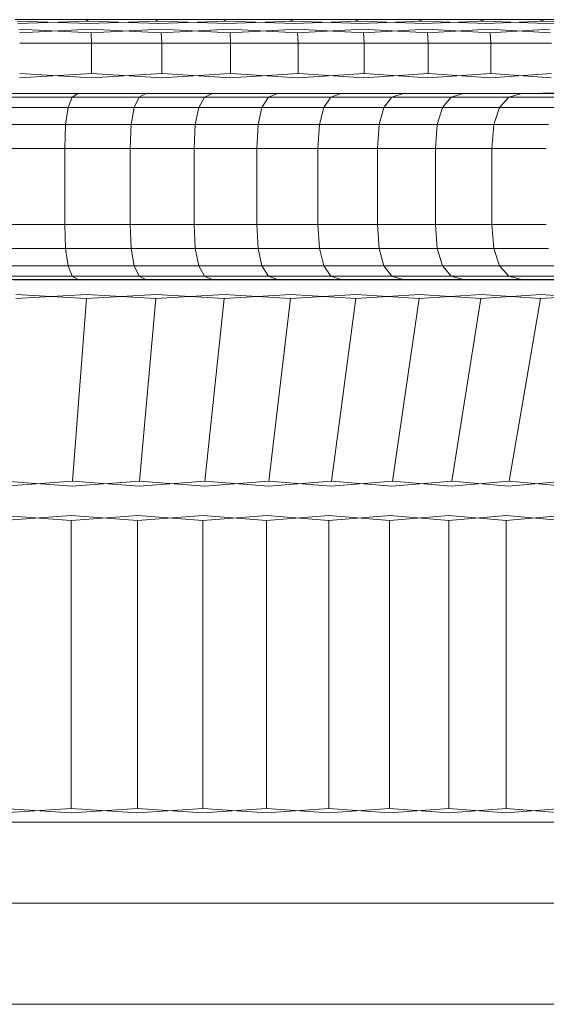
# Model space of a CAD drawing. Header units: millimetres. Extents: x 0 to 3102, y -513 to 108.
# Tile 6 of 32: x 402.45 to 410.74, y 92.32 to 107.82. Entities that reach past the tile are written whole.
import ezdxf

# ---------------------------------------------------------------- set-up
doc = ezdxf.new("R2010")
doc.units = ezdxf.units.MM
doc.layers.add('CI282602M_dwg', color=8, linetype='Continuous', lineweight=9)

# ---------------------------------------------------------------- blocks, each defined once
blk = doc.blocks.new('CI282602M_dwg-300031-Południe')
at = {"color": 18, "lineweight": 9}
for p, q in [((402.38, 107.82), (403.49, 107.82)), ((403.49, 107.82), (402.38, 107.82)), ((403.543, 107.762), (402.411, 107.797)), ((402.423, 107.762), (403.529, 107.797)), ((403.49, 107.82), (403.529, 107.797)), ((403.49, 107.82), (404.58, 107.82)), ((404.58, 107.82), (403.49, 107.82)), ((403.49, 107.82), (403.529, 107.797)), ((404.643, 107.762), (403.529, 107.797)), ((403.543, 107.762), (404.627, 107.797)), ((404.58, 107.82), (404.627, 107.797)), ((404.58, 107.82), (405.648, 107.82)), ((405.648, 107.82), (404.58, 107.82)), ((404.58, 107.82), (404.627, 107.797)), ((405.721, 107.762), (404.627, 107.797)), ((404.643, 107.762), (405.702, 107.797)), ((405.648, 107.82), (405.702, 107.797)), ((405.648, 107.82), (406.694, 107.82)), ((406.694, 107.82), (405.648, 107.82)), ((405.648, 107.82), (405.702, 107.797)), ((406.776, 107.762), (405.702, 107.797)), ((405.721, 107.762), (406.755, 107.797)), ((406.694, 107.82), (406.755, 107.797)), ((406.694, 107.82), (407.715, 107.82)), ((407.715, 107.82), (406.694, 107.82)), ((406.694, 107.82), (406.755, 107.797)), ((407.807, 107.762), (406.755, 107.797)), ((406.776, 107.762), (407.783, 107.797)), ((407.715, 107.82), (407.783, 107.797)), ((407.715, 107.82), (408.71, 107.82)), ((408.71, 107.82), (407.715, 107.82)), ((407.715, 107.82), (407.783, 107.797)), ((408.811, 107.762), (407.783, 107.797)), ((407.807, 107.762), (408.785, 107.797)), ((408.71, 107.82), (408.785, 107.797)), ((408.71, 107.82), (409.678, 107.82)), ((409.678, 107.82), (408.71, 107.82)), ((408.71, 107.82), (408.785, 107.797)), ((409.789, 107.762), (408.785, 107.797)), ((408.811, 107.762), (409.76, 107.797)), ((409.678, 107.82), (409.76, 107.797)), ((409.678, 107.82), (410.618, 107.82)), ((410.618, 107.82), (409.678, 107.82)), ((409.678, 107.82), (409.76, 107.797)), ((410.737, 107.762), (409.76, 107.797)), ((409.789, 107.762), (410.706, 107.797)), ((410.618, 107.82), (410.706, 107.797)), ((410.618, 107.82), (411.528, 107.82)), ((411.528, 107.82), (410.618, 107.82)), ((410.618, 107.82), (410.706, 107.797)), ((411.656, 107.762), (410.706, 107.797)), ((410.737, 107.762), (411.622, 107.797)), ((403.574, 107.613), (402.44, 107.67)), ((402.447, 107.613), (403.565, 107.67)), ((404.68, 107.613), (403.565, 107.67)), ((403.574, 107.613), (404.67, 107.67)), ((403.574, 107.613), (403.579, 107.452)), ((403.574, 107.613), (403.579, 107.452)), ((405.764, 107.613), (404.67, 107.67)), ((404.68, 107.613), (405.752, 107.67)), ((404.68, 107.613), (404.686, 107.452)), ((404.68, 107.613), (404.686, 107.452)), ((406.824, 107.613), (405.752, 107.67)), ((405.764, 107.613), (406.811, 107.67)), ((405.764, 107.613), (405.771, 107.452)), ((405.764, 107.613), (405.771, 107.452)), ((407.86, 107.613), (406.811, 107.67)), ((406.824, 107.613), (407.846, 107.67)), ((406.824, 107.613), (406.833, 107.452)), ((406.824, 107.613), (406.833, 107.452)), ((408.87, 107.613), (407.846, 107.67)), ((407.86, 107.613), (408.854, 107.67)), ((407.86, 107.613), (407.87, 107.452)), ((407.86, 107.613), (407.87, 107.452)), ((409.852, 107.613), (408.854, 107.67)), ((408.87, 107.613), (409.835, 107.67)), ((408.87, 107.613), (408.881, 107.452)), ((408.87, 107.613), (408.881, 107.452)), ((410.806, 107.613), (409.835, 107.67)), ((409.852, 107.613), (410.787, 107.67)), ((409.852, 107.613), (409.864, 107.452)), ((409.852, 107.613), (409.864, 107.452)), ((402.452, 107.452), (403.579, 107.452)), ((403.579, 107.452), (402.452, 107.452)), ((403.579, 107.452), (404.686, 107.452)), ((404.686, 107.452), (403.579, 107.452)), ((403.579, 107.452), (403.579, 106.972)), ((403.579, 107.452), (403.579, 106.972)), ((404.686, 107.452), (405.771, 107.452)), ((405.771, 107.452), (404.686, 107.452)), ((404.686, 107.452), (404.686, 106.972)), ((404.686, 107.452), (404.686, 106.972)), ((405.771, 107.452), (406.833, 107.452)), ((406.833, 107.452), (405.771, 107.452)), ((405.771, 107.452), (405.771, 106.972)), ((405.771, 107.452), (405.771, 106.972)), ((406.833, 107.452), (407.87, 107.452)), ((407.87, 107.452), (406.833, 107.452)), ((406.833, 107.452), (406.833, 106.972)), ((406.833, 107.452), (406.833, 106.972)), ((407.87, 107.452), (408.881, 107.452)), ((408.881, 107.452), (407.87, 107.452)), ((407.87, 107.452), (407.87, 106.972)), ((407.87, 107.452), (407.87, 106.972)), ((408.881, 107.452), (409.864, 107.452)), ((409.864, 107.452), (408.881, 107.452)), ((408.881, 107.452), (408.881, 106.972)), ((408.881, 107.452), (408.881, 106.972)), ((409.864, 107.452), (410.819, 107.452)), ((410.819, 107.452), (409.864, 107.452)), ((409.864, 107.452), (409.864, 106.972)), ((409.864, 107.452), (409.864, 106.972)), ((402.45, 106.903), (403.579, 106.972)), ((403.577, 106.903), (402.452, 106.972)), ((403.577, 106.903), (404.686, 106.972)), ((404.683, 106.903), (403.579, 106.972)), ((404.683, 106.903), (405.771, 106.972)), ((405.768, 106.903), (404.686, 106.972)), ((405.768, 106.903), (406.833, 106.972)), ((406.829, 106.903), (405.771, 106.972)), ((406.829, 106.903), (407.87, 106.972)), ((407.866, 106.903), (406.833, 106.972)), ((407.866, 106.903), (408.881, 106.972)), ((408.876, 106.903), (407.87, 106.972)), ((408.876, 106.903), (409.864, 106.972)), ((409.859, 106.903), (408.881, 106.972)), ((409.859, 106.903), (410.819, 106.972)), ((410.813, 106.903), (409.864, 106.972)), ((403.371, 106.656), (402.283, 106.656)), ((402.283, 106.656), (403.371, 106.656)), ((402.39, 106.656), (403.519, 106.665)), ((403.502, 106.656), (402.403, 106.665)), ((403.279, 106.602), (403.371, 106.656)), ((403.371, 106.656), (403.279, 106.602)), ((404.438, 106.656), (403.371, 106.656)), ((403.371, 106.656), (404.438, 106.656)), ((403.502, 106.656), (404.615, 106.665)), ((404.595, 106.656), (403.519, 106.665)), ((404.329, 106.602), (404.438, 106.656)), ((404.438, 106.656), (404.329, 106.602)), ((405.485, 106.656), (404.438, 106.656)), ((404.438, 106.656), (405.485, 106.656)), ((404.595, 106.656), (405.688, 106.665)), ((405.665, 106.656), (404.615, 106.665)), ((405.358, 106.602), (405.485, 106.656)), ((405.485, 106.656), (405.358, 106.602)), ((406.509, 106.656), (405.485, 106.656)), ((405.485, 106.656), (406.509, 106.656)), ((405.665, 106.656), (406.739, 106.665)), ((406.713, 106.656), (405.688, 106.665)), ((406.366, 106.602), (406.509, 106.656)), ((406.509, 106.656), (406.366, 106.602)), ((407.509, 106.656), (406.509, 106.656)), ((406.509, 106.656), (407.509, 106.656)), ((406.713, 106.656), (407.765, 106.665)), ((407.736, 106.656), (406.739, 106.665)), ((407.349, 106.602), (407.509, 106.656)), ((407.509, 106.656), (407.349, 106.602)), ((408.484, 106.656), (407.509, 106.656)), ((407.509, 106.656), (408.484, 106.656)), ((407.736, 106.656), (408.766, 106.665)), ((408.733, 106.656), (407.765, 106.665)), ((408.308, 106.602), (408.484, 106.656)), ((408.484, 106.656), (408.308, 106.602)), ((409.432, 106.656), (408.484, 106.656)), ((408.484, 106.656), (409.432, 106.656)), ((408.733, 106.656), (409.739, 106.665)), ((409.704, 106.656), (408.766, 106.665)), ((409.241, 106.602), (409.432, 106.656)), ((409.432, 106.656), (409.241, 106.602)), ((410.352, 106.656), (409.432, 106.656)), ((409.432, 106.656), (410.352, 106.656)), ((409.704, 106.656), (410.683, 106.665)), ((410.646, 106.656), (409.739, 106.665)), ((410.146, 106.602), (410.352, 106.656)), ((410.352, 106.656), (410.146, 106.602)), ((411.243, 106.656), (410.352, 106.656)), ((410.352, 106.656), (411.243, 106.656)), ((410.646, 106.656), (411.598, 106.665)), ((411.558, 106.656), (410.683, 106.665)), ((403.279, 106.602), (402.209, 106.602)), ((402.209, 106.602), (403.279, 106.602)), ((403.214, 106.439), (403.279, 106.602)), ((403.279, 106.602), (403.214, 106.439)), ((404.329, 106.602), (403.279, 106.602)), ((403.279, 106.602), (404.329, 106.602)), ((404.251, 106.439), (404.329, 106.602)), ((404.329, 106.602), (404.251, 106.439)), ((405.358, 106.602), (404.329, 106.602)), ((404.329, 106.602), (405.358, 106.602)), ((405.268, 106.439), (405.358, 106.602)), ((405.358, 106.602), (405.268, 106.439)), ((406.366, 106.602), (405.358, 106.602)), ((405.358, 106.602), (406.366, 106.602)), ((406.263, 106.439), (406.366, 106.602)), ((406.366, 106.602), (406.263, 106.439)), ((407.349, 106.602), (406.366, 106.602)), ((406.366, 106.602), (407.349, 106.602)), ((407.235, 106.439), (407.349, 106.602)), ((407.349, 106.602), (407.235, 106.439)), ((408.308, 106.602), (407.349, 106.602)), ((407.349, 106.602), (408.308, 106.602)), ((408.182, 106.439), (408.308, 106.602)), ((408.308, 106.602), (408.182, 106.439)), ((409.241, 106.602), (408.308, 106.602)), ((408.308, 106.602), (409.241, 106.602)), ((409.104, 106.439), (409.241, 106.602)), ((409.241, 106.602), (409.104, 106.439)), ((410.146, 106.602), (409.241, 106.602)), ((409.241, 106.602), (410.146, 106.602)), ((409.999, 106.439), (410.146, 106.602)), ((410.146, 106.602), (409.999, 106.439)), ((411.022, 106.602), (410.146, 106.602)), ((410.146, 106.602), (411.022, 106.602)), ((403.214, 106.439), (402.157, 106.439)), ((402.157, 106.439), (403.214, 106.439)), ((403.174, 106.169), (403.214, 106.439)), ((403.214, 106.439), (403.174, 106.169)), ((404.251, 106.439), (403.214, 106.439)), ((403.214, 106.439), (404.251, 106.439)), ((404.204, 106.169), (404.251, 106.439)), ((404.251, 106.439), (404.204, 106.169)), ((405.268, 106.439), (404.251, 106.439)), ((404.251, 106.439), (405.268, 106.439)), ((405.214, 106.169), (405.268, 106.439)), ((405.268, 106.439), (405.214, 106.169)), ((406.263, 106.439), (405.268, 106.439)), ((405.268, 106.439), (406.263, 106.439)), ((406.202, 106.169), (406.263, 106.439)), ((406.263, 106.439), (406.202, 106.169)), ((407.235, 106.439), (406.263, 106.439)), ((406.263, 106.439), (407.235, 106.439)), ((407.167, 106.169), (407.235, 106.439)), ((407.235, 106.439), (407.167, 106.169)), ((408.182, 106.439), (407.235, 106.439)), ((407.235, 106.439), (408.182, 106.439)), ((408.107, 106.169), (408.182, 106.439)), ((408.182, 106.439), (408.107, 106.169)), ((409.104, 106.439), (408.182, 106.439)), ((408.182, 106.439), (409.104, 106.439)), ((409.022, 106.169), (409.104, 106.439)), ((409.104, 106.439), (409.022, 106.169)), ((409.999, 106.439), (409.104, 106.439)), ((409.104, 106.439), (409.999, 106.439)), ((409.91, 106.169), (409.999, 106.439)), ((409.999, 106.439), (409.91, 106.169)), ((410.865, 106.439), (409.999, 106.439)), ((409.999, 106.439), (410.865, 106.439)), ((402.125, 106.169), (403.174, 106.169)), ((403.174, 106.169), (402.125, 106.169)), ((403.161, 105.791), (403.174, 106.169)), ((403.174, 106.169), (403.161, 105.791)), ((403.174, 106.169), (404.204, 106.169)), ((404.204, 106.169), (403.174, 106.169)), ((404.189, 105.791), (404.204, 106.169)), ((404.204, 106.169), (404.189, 105.791)), ((404.204, 106.169), (405.214, 106.169)), ((405.214, 106.169), (404.204, 106.169)), ((405.196, 105.791), (405.214, 106.169)), ((405.214, 106.169), (405.196, 105.791)), ((405.214, 106.169), (406.202, 106.169)), ((406.202, 106.169), (405.214, 106.169)), ((406.181, 105.791), (406.202, 106.169)), ((406.202, 106.169), (406.181, 105.791)), ((406.202, 106.169), (407.167, 106.169)), ((407.167, 106.169), (406.202, 106.169)), ((407.144, 105.791), (407.167, 106.169)), ((407.167, 106.169), (407.144, 105.791)), ((407.167, 106.169), (408.107, 106.169)), ((408.107, 106.169), (407.167, 106.169)), ((408.082, 105.791), (408.107, 106.169)), ((408.107, 106.169), (408.082, 105.791)), ((408.107, 106.169), (409.022, 106.169)), ((409.022, 106.169), (408.107, 106.169)), ((408.995, 105.791), (409.022, 106.169)), ((409.022, 106.169), (408.995, 105.791)), ((409.022, 106.169), (409.91, 106.169)), ((409.91, 106.169), (409.022, 106.169)), ((409.881, 105.791), (409.91, 106.169)), ((409.91, 106.169), (409.881, 105.791)), ((409.91, 106.169), (410.77, 106.169)), ((410.77, 106.169), (409.91, 106.169)), ((402.115, 105.791), (403.161, 105.791)), ((403.161, 105.791), (402.115, 105.791)), ((403.161, 105.791), (404.189, 105.791)), ((404.189, 105.791), (403.161, 105.791)), ((403.161, 104.594), (403.161, 105.791)), ((403.161, 105.791), (403.161, 104.594)), ((404.189, 105.791), (405.196, 105.791)), ((405.196, 105.791), (404.189, 105.791)), ((404.189, 104.594), (404.189, 105.791)), ((404.189, 105.791), (404.189, 104.594)), ((405.196, 105.791), (406.181, 105.791)), ((406.181, 105.791), (405.196, 105.791)), ((405.196, 104.594), (405.196, 105.791)), ((405.196, 105.791), (405.196, 104.594)), ((406.181, 105.791), (407.144, 105.791)), ((407.144, 105.791), (406.181, 105.791)), ((406.181, 104.594), (406.181, 105.791)), ((406.181, 105.791), (406.181, 104.594)), ((407.144, 105.791), (408.082, 105.791)), ((408.082, 105.791), (407.144, 105.791)), ((407.144, 104.594), (407.144, 105.791)), ((407.144, 105.791), (407.144, 104.594)), ((408.082, 105.791), (408.995, 105.791)), ((408.995, 105.791), (408.082, 105.791)), ((408.082, 104.594), (408.082, 105.791)), ((408.082, 105.791), (408.082, 104.594)), ((408.995, 105.791), (409.881, 105.791)), ((409.881, 105.791), (408.995, 105.791)), ((408.995, 104.594), (408.995, 105.791)), ((408.995, 105.791), (408.995, 104.594)), ((409.881, 105.791), (410.738, 105.791)), ((410.738, 105.791), (409.881, 105.791)), ((409.881, 104.594), (409.881, 105.791)), ((409.881, 105.791), (409.881, 104.594)), ((403.161, 104.594), (402.115, 104.594)), ((402.115, 104.594), (403.161, 104.594)), ((403.174, 104.216), (403.161, 104.594)), ((404.189, 104.594), (403.161, 104.594)), ((403.161, 104.594), (403.174, 104.216)), ((403.161, 104.594), (404.189, 104.594)), ((404.204, 104.216), (404.189, 104.594)), ((405.196, 104.594), (404.189, 104.594)), ((404.189, 104.594), (404.204, 104.216)), ((404.189, 104.594), (405.196, 104.594)), ((405.214, 104.216), (405.196, 104.594)), ((406.181, 104.594), (405.196, 104.594)), ((405.196, 104.594), (405.214, 104.216)), ((405.196, 104.594), (406.181, 104.594)), ((406.202, 104.216), (406.181, 104.594)), ((407.144, 104.594), (406.181, 104.594)), ((406.181, 104.594), (406.202, 104.216)), ((406.181, 104.594), (407.144, 104.594)), ((407.167, 104.216), (407.144, 104.594)), ((408.082, 104.594), (407.144, 104.594)), ((407.144, 104.594), (407.167, 104.216)), ((407.144, 104.594), (408.082, 104.594)), ((408.107, 104.216), (408.082, 104.594)), ((408.995, 104.594), (408.082, 104.594)), ((408.082, 104.594), (408.107, 104.216)), ((408.082, 104.594), (408.995, 104.594)), ((409.022, 104.216), (408.995, 104.594)), ((409.881, 104.594), (408.995, 104.594)), ((408.995, 104.594), (409.022, 104.216)), ((408.995, 104.594), (409.881, 104.594)), ((409.91, 104.216), (409.881, 104.594)), ((410.738, 104.594), (409.881, 104.594)), ((409.881, 104.594), (409.91, 104.216)), ((409.881, 104.594), (410.738, 104.594)), ((403.174, 104.216), (402.125, 104.216)), ((402.125, 104.216), (403.174, 104.216)), ((403.214, 103.946), (403.174, 104.216)), ((404.204, 104.216), (403.174, 104.216)), ((403.174, 104.216), (403.214, 103.946)), ((403.174, 104.216), (404.204, 104.216)), ((404.251, 103.946), (404.204, 104.216)), ((405.214, 104.216), (404.204, 104.216)), ((404.204, 104.216), (404.251, 103.946)), ((404.204, 104.216), (405.214, 104.216)), ((405.268, 103.946), (405.214, 104.216)), ((406.202, 104.216), (405.214, 104.216)), ((405.214, 104.216), (405.268, 103.946)), ((405.214, 104.216), (406.202, 104.216)), ((406.263, 103.946), (406.202, 104.216)), ((407.167, 104.216), (406.202, 104.216)), ((406.202, 104.216), (406.263, 103.946)), ((406.202, 104.216), (407.167, 104.216)), ((407.235, 103.946), (407.167, 104.216)), ((408.107, 104.216), (407.167, 104.216)), ((407.167, 104.216), (407.235, 103.946)), ((407.167, 104.216), (408.107, 104.216)), ((408.182, 103.946), (408.107, 104.216)), ((409.022, 104.216), (408.107, 104.216)), ((408.107, 104.216), (408.182, 103.946)), ((408.107, 104.216), (409.022, 104.216)), ((409.104, 103.946), (409.022, 104.216)), ((409.91, 104.216), (409.022, 104.216)), ((409.022, 104.216), (409.104, 103.946)), ((409.022, 104.216), (409.91, 104.216)), ((409.999, 103.946), (409.91, 104.216)), ((410.77, 104.216), (409.91, 104.216)), ((409.91, 104.216), (409.999, 103.946)), ((409.91, 104.216), (410.77, 104.216)), ((403.214, 103.946), (402.157, 103.946)), ((402.157, 103.946), (403.214, 103.946)), ((403.279, 103.784), (403.214, 103.946)), ((404.251, 103.946), (403.214, 103.946)), ((403.214, 103.946), (403.279, 103.784)), ((403.214, 103.946), (404.251, 103.946)), ((404.329, 103.784), (404.251, 103.946)), ((405.268, 103.946), (404.251, 103.946)), ((404.251, 103.946), (404.329, 103.784)), ((404.251, 103.946), (405.268, 103.946)), ((405.358, 103.784), (405.268, 103.946)), ((406.263, 103.946), (405.268, 103.946)), ((405.268, 103.946), (405.358, 103.784)), ((405.268, 103.946), (406.263, 103.946)), ((406.366, 103.784), (406.263, 103.946)), ((407.235, 103.946), (406.263, 103.946)), ((406.263, 103.946), (406.366, 103.784)), ((406.263, 103.946), (407.235, 103.946)), ((407.349, 103.784), (407.235, 103.946)), ((408.182, 103.946), (407.235, 103.946)), ((407.235, 103.946), (407.349, 103.784)), ((407.235, 103.946), (408.182, 103.946)), ((408.308, 103.784), (408.182, 103.946)), ((409.104, 103.946), (408.182, 103.946)), ((408.182, 103.946), (408.308, 103.784)), ((408.182, 103.946), (409.104, 103.946)), ((409.241, 103.784), (409.104, 103.946)), ((409.999, 103.946), (409.104, 103.946)), ((409.104, 103.946), (409.241, 103.784)), ((409.104, 103.946), (409.999, 103.946)), ((410.146, 103.784), (409.999, 103.946)), ((410.865, 103.946), (409.999, 103.946)), ((409.999, 103.946), (410.146, 103.784)), ((409.999, 103.946), (410.865, 103.946)), ((402.209, 103.784), (403.279, 103.784)), ((403.279, 103.784), (402.209, 103.784)), ((402.283, 103.73), (403.371, 103.73)), ((403.371, 103.73), (402.283, 103.73)), ((403.466, 103.721), (402.348, 103.73)), ((403.45, 103.73), (402.361, 103.721)), ((403.371, 103.73), (403.279, 103.784)), ((403.279, 103.784), (404.329, 103.784)), ((403.279, 103.784), (403.371, 103.73)), ((404.329, 103.784), (403.279, 103.784)), ((403.371, 103.73), (404.438, 103.73)), ((404.438, 103.73), (403.371, 103.73)), ((404.552, 103.721), (403.45, 103.73)), ((404.533, 103.73), (403.466, 103.721)), ((404.438, 103.73), (404.329, 103.784)), ((404.329, 103.784), (405.358, 103.784)), ((404.329, 103.784), (404.438, 103.73)), ((405.358, 103.784), (404.329, 103.784)), ((404.438, 103.73), (405.485, 103.73)), ((405.485, 103.73), (404.438, 103.73)), ((405.616, 103.721), (404.533, 103.73)), ((405.593, 103.73), (404.552, 103.721)), ((405.485, 103.73), (405.358, 103.784)), ((405.358, 103.784), (406.366, 103.784)), ((405.358, 103.784), (405.485, 103.73)), ((406.366, 103.784), (405.358, 103.784)), ((405.485, 103.73), (406.509, 103.73)), ((406.509, 103.73), (405.485, 103.73)), ((406.656, 103.721), (405.593, 103.73)), ((406.631, 103.73), (405.616, 103.721)), ((406.509, 103.73), (406.366, 103.784)), ((406.366, 103.784), (407.349, 103.784)), ((406.366, 103.784), (406.509, 103.73)), ((407.349, 103.784), (406.366, 103.784)), ((406.509, 103.73), (407.509, 103.73)), ((407.509, 103.73), (406.509, 103.73)), ((407.673, 103.721), (406.631, 103.73)), ((407.645, 103.73), (406.656, 103.721)), ((407.509, 103.73), (407.349, 103.784)), ((407.349, 103.784), (408.308, 103.784)), ((407.349, 103.784), (407.509, 103.73)), ((408.308, 103.784), (407.349, 103.784)), ((407.509, 103.73), (408.484, 103.73)), ((408.484, 103.73), (407.509, 103.73)), ((408.664, 103.721), (407.645, 103.73)), ((408.634, 103.73), (407.673, 103.721)), ((408.484, 103.73), (408.308, 103.784)), ((408.308, 103.784), (409.241, 103.784)), ((408.308, 103.784), (408.484, 103.73)), ((409.241, 103.784), (408.308, 103.784)), ((408.484, 103.73), (409.432, 103.73)), ((409.432, 103.73), (408.484, 103.73)), ((409.629, 103.721), (408.634, 103.73)), ((409.595, 103.73), (408.664, 103.721)), ((409.432, 103.73), (409.241, 103.784)), ((409.241, 103.784), (410.146, 103.784)), ((409.241, 103.784), (409.432, 103.73)), ((410.146, 103.784), (409.241, 103.784)), ((409.432, 103.73), (410.352, 103.73)), ((410.352, 103.73), (409.432, 103.73)), ((410.565, 103.721), (409.595, 103.73)), ((410.528, 103.73), (409.629, 103.721)), ((410.352, 103.73), (410.146, 103.784)), ((410.146, 103.784), (411.022, 103.784)), ((410.146, 103.784), (410.352, 103.73)), ((411.022, 103.784), (410.146, 103.784)), ((410.352, 103.73), (411.243, 103.73)), ((411.243, 103.73), (410.352, 103.73)), ((411.471, 103.721), (410.528, 103.73)), ((411.432, 103.73), (410.565, 103.721)), ((403.507, 103.494), (402.391, 103.428)), ((403.504, 103.428), (402.393, 103.494)), ((403.284, 100.554), (403.504, 103.428)), ((403.504, 103.428), (403.284, 100.554)), ((404.6, 103.494), (403.504, 103.428)), ((404.596, 103.428), (403.507, 103.494)), ((404.335, 100.554), (404.596, 103.428)), ((404.596, 103.428), (404.335, 100.554)), ((405.671, 103.494), (404.596, 103.428)), ((405.667, 103.428), (404.6, 103.494)), ((405.365, 100.554), (405.667, 103.428)), ((405.667, 103.428), (405.365, 100.554)), ((406.719, 103.494), (405.667, 103.428)), ((406.715, 103.428), (405.671, 103.494)), ((406.373, 100.554), (406.715, 103.428)), ((406.715, 103.428), (406.373, 100.554)), ((407.743, 103.494), (406.715, 103.428)), ((407.739, 103.428), (406.719, 103.494)), ((407.357, 100.554), (407.739, 103.428)), ((407.739, 103.428), (407.357, 100.554)), ((408.742, 103.494), (407.739, 103.428)), ((408.737, 103.428), (407.743, 103.494)), ((408.317, 100.554), (408.737, 103.428)), ((408.737, 103.428), (408.317, 100.554)), ((409.713, 103.494), (408.737, 103.428)), ((409.707, 103.428), (408.742, 103.494)), ((409.25, 100.554), (409.707, 103.428)), ((409.707, 103.428), (409.25, 100.554)), ((410.655, 103.494), (409.707, 103.428)), ((410.649, 103.428), (409.713, 103.494)), ((410.156, 100.554), (410.649, 103.428)), ((410.649, 103.428), (410.156, 100.554)), ((411.568, 103.494), (410.649, 103.428)), ((411.562, 103.428), (410.655, 103.494)), ((403.284, 100.554), (402.21, 100.478)), ((403.279, 100.478), (402.214, 100.554)), ((404.335, 100.554), (403.279, 100.478)), ((404.329, 100.478), (403.284, 100.554)), ((405.365, 100.554), (404.329, 100.478)), ((405.358, 100.478), (404.335, 100.554)), ((406.373, 100.554), (405.358, 100.478)), ((406.365, 100.478), (405.365, 100.554)), ((407.357, 100.554), (406.365, 100.478)), ((407.348, 100.478), (406.373, 100.554)), ((408.317, 100.554), (407.348, 100.478)), ((408.307, 100.478), (407.357, 100.554)), ((409.25, 100.554), (408.307, 100.478)), ((409.24, 100.478), (408.317, 100.554)), ((410.156, 100.554), (409.24, 100.478)), ((410.145, 100.478), (409.25, 100.554)), ((411.034, 100.554), (410.145, 100.478)), ((411.021, 100.478), (410.156, 100.554)), ((403.262, 100.014), (402.195, 99.935)), ((403.261, 99.935), (402.196, 100.014)), ((404.308, 100.014), (403.261, 99.935)), ((404.307, 99.935), (403.262, 100.014)), ((405.334, 100.014), (404.307, 99.935)), ((405.333, 99.935), (404.308, 100.014)), ((406.338, 100.014), (405.333, 99.935)), ((406.337, 99.935), (405.334, 100.014)), ((407.318, 100.014), (406.337, 99.935)), ((407.317, 99.935), (406.338, 100.014)), ((408.274, 100.014), (407.317, 99.935)), ((408.272, 99.935), (407.318, 100.014)), ((409.204, 100.014), (408.272, 99.935)), ((409.202, 99.935), (408.274, 100.014)), ((410.106, 100.014), (409.202, 99.935)), ((410.104, 99.935), (409.204, 100.014)), ((410.98, 100.014), (410.104, 99.935)), ((410.978, 99.935), (410.106, 100.014)), ((403.261, 95.402), (403.261, 99.935)), ((403.261, 99.935), (403.261, 95.402)), ((404.307, 95.402), (404.307, 99.935)), ((404.307, 99.935), (404.307, 95.402)), ((405.333, 95.402), (405.333, 99.935)), ((405.333, 99.935), (405.333, 95.402)), ((406.337, 95.402), (406.337, 99.935)), ((406.337, 99.935), (406.337, 95.402)), ((407.317, 95.402), (407.317, 99.935)), ((407.317, 99.935), (407.317, 95.402)), ((408.272, 95.402), (408.272, 99.935)), ((408.272, 99.935), (408.272, 95.402)), ((409.202, 95.402), (409.202, 99.935)), ((409.202, 99.935), (409.202, 95.402)), ((410.104, 95.402), (410.104, 99.935)), ((410.104, 99.935), (410.104, 95.402)), ((403.261, 95.402), (402.193, 95.333)), ((403.259, 95.333), (402.195, 95.402)), ((404.307, 95.402), (403.259, 95.333)), ((404.305, 95.333), (403.261, 95.402)), ((405.333, 95.402), (404.305, 95.333)), ((405.33, 95.333), (404.307, 95.402)), ((406.337, 95.402), (405.33, 95.333)), ((406.333, 95.333), (405.333, 95.402)), ((407.317, 95.402), (406.333, 95.333)), ((407.313, 95.333), (406.337, 95.402)), ((408.272, 95.402), (407.313, 95.333)), ((408.268, 95.333), (407.317, 95.402)), ((409.202, 95.402), (408.268, 95.333)), ((409.197, 95.333), (408.272, 95.402)), ((410.104, 95.402), (409.197, 95.333)), ((410.099, 95.333), (409.202, 95.402)), ((410.978, 95.402), (410.099, 95.333)), ((410.972, 95.333), (410.104, 95.402)), ((18.856, 95.189), (774.141, 95.189)), ((0.782, 93.911), (792.39, 93.911)), ((0.782, 92.32), (792.39, 92.32))]:
    blk.add_line(p, q, dxfattribs=at)

msp = doc.modelspace()

# ---------------------------------------------------------------- block references
at = {"layer": 'CI282602M_dwg', "color": 18}
msp.add_blockref('CI282602M_dwg-300031-Południe', (0, 0), dxfattribs=at)

doc.saveas('drawing.dxf')
